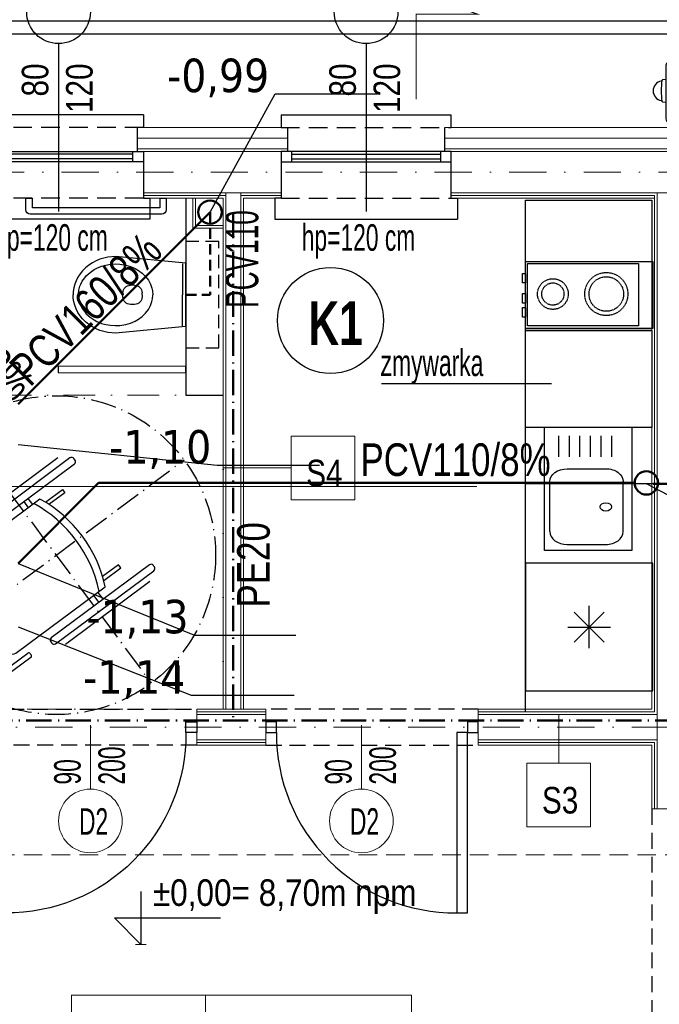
# Model space of a CAD drawing. Header units: inches. Extents: x 67073 to 287261, y -76160 to 48412.
# Tile 31 of 117: x 81582 to 81883, y -41618 to -41155. Entities that reach past the tile are written whole.
import ezdxf
from ezdxf.enums import TextEntityAlignment as Align

# ---------------------------------------------------------------- set-up
doc = ezdxf.new("R2010")
doc.units = ezdxf.units.IN
doc.header["$MEASUREMENT"] = 0
for name, pattern in [('ACAD_ISO10W100', [18.5, 12, -3, 0.5, -3]), ('DASHDOT', [1, 0.5, -0.25, 0, -0.25]), ('DASHED', [0.75, 0.5, -0.25]), ('DASHED2', [0.375, 0.25, -0.125]), ('HIDDEN', [0.375, 0.25, -0.125])]:
    doc.linetypes.add(name, pattern=pattern)
for name, color, linetype, lineweight in [('## 02 KS NAD POSADZKĄ', 3, 'DASHED', 30), ('## 02 KS PION', 102, 'Continuous', 30), ('## 02 KS POD POSADZKĄ', 24, 'Continuous', 50), ('## 02 KS RZEDNE', 14, 'Continuous', 15), ('## 02 KS SREDNICE', 24, 'Continuous', 15), ('## 08 CENTRALA REKUP', 204, 'Continuous', 25), ('p-- linia przekroju I-AB', 116, 'Continuous', 40), ('p-- ocieplenie-w.zew', 77, 'Continuous', 0), ('p--dach', 2, 'Continuous', 30), ('p--kuchnia', 250, 'Continuous', 25), ('p--opisy pomieszczeń', 31, 'Continuous', 0), ('p--osie konstr', 1, 'DASHDOT', 15), ('p--płyta GK', 2, 'Continuous', 0), ('p--łazienka NP', 250, 'Continuous', 25), ('p--ściana GK', 62, 'Continuous', 0), ('p--ściana szkielet', 3, 'Continuous', 0)]:
    doc.layers.add(name, color=color, linetype=linetype, lineweight=lineweight)
for name, color, linetype in [('## 08 Wywiew', 5, 'Continuous'), ('DVM_OUTDOOR', 7, 'Continuous'), ('p-- zero bud', 1, 'Continuous'), ('p--drzwi', 251, 'Continuous'), ('p--obrzeże bet.', 252, 'Continuous'), ('p--okna', 251, 'Continuous'), ('p--opis drzwi', 252, 'Continuous'), ('p--opis okna', 181, 'Continuous'), ('p--opisy dodatkowe', 33, 'Continuous'), ('p--podciąg', 61, 'Continuous'), ('p--symbole ścian', 53, 'Continuous')]:
    doc.layers.add(name, color=color, linetype=linetype)
doc.styles.add('1-50', font='arial.ttf', dxfattribs={"width": 0.75, "height": 12.5})
doc.styles.add('GENERATED_STYLE_3', font='txt')
doc.styles.add('GENERATED_STYLE_4', font='arialbd.ttf')
doc.styles.add('GENERATED_STYLE_7', font='arialbd.ttf', dxfattribs={"width": 0.75})
doc.styles.add('PZ', font='romand.shx', dxfattribs={"width": 0.7})
doc.styles.get("Standard").update_dxf_attribs({"font": 'ARIAL.TTF', "width": 0.75})
doc.styles.add('STYL-1', font='Arial Narrow.ttf', dxfattribs={"width": 0.75})
doc.linetypes.add('BATTING', pattern='A,0.0001,-0.1,[134,ltypeshp.shx,S=0.1,R=0,X=-0.1,Y=0],-0.2,[134,ltypeshp.shx,S=0.1,R=180,X=0.1,Y=0],-0.1', length=0.4001)
doc.dimstyles.new('PZ', dxfattribs={"dimscale": 0.5, "dimtxt": 2.2, "dimasz": 0, "dimexe": 0, "dimexo": 0, "dimgap": 0.5, "dimtad": 1, "dimdec": 1, "dimlfac": 0.1, "dimzin": 0, "dimdsep": 46, "dimtxsty": 'PZ', "dimcen": 0.09, "dimse1": 1, "dimse2": 1, "dimsd1": 1, "dimsd2": 1, "dimclrd": 8, "dimclre": 8, "dimclrt": 256, "dimadec": 0, "dimazin": 0, "dimtfac": 1, "dimtdec": 1, "dimtofl": 0, "dimtmove": 1, "dimatfit": 3, "dimfxl": 1, "dimtolj": 1, "dimtzin": 0, "dimarcsym": 0})

# ---------------------------------------------------------------- blocks, each defined once
blk = doc.blocks.new('kota wykoń')
for p, q in [((0, 25), (0, 0)), ((0, 0), (-12.5, 12.5)), ((-12.5, 12.5), (37.5, 12.5))]:
    blk.add_line(p, q)
at = {"lineweight": 0}
blk.add_line((-2.5, 0), (2.5, 0), dxfattribs=at)
blk = doc.blocks.new('znak-niepeł.')
at = {"linetype": 'ACAD_ISO10W100'}
for p, q in [((-44.78, 60.17), (44.78, -60.17)), ((-60.11, -44.74), (60.22, 44.82))]:
    blk.add_line(p, q, dxfattribs=at)
for p, q in [((6.52, 45.77), (-39.7, 11.37)), ((0.79, 45.85), (-38.86, 16.34)), ((-37.65, 8.61), (8.58, 43.01)), ((8.84, 44.81), (8.33, 45.5)), ((-4.98, 24.9), (3.02, 30.85)), ((4.08, 29.42), (-3.37, 23.87)), ((3.02, 30.85), (4.08, 29.42)), ((-7.61, 26.43), (-49, -4.38)), ((-15.26, 25.27), (-13.09, 22.35)), ((-13.28, 26.74), (-11.11, 23.83)), ((-39.96, 9.56), (-39.45, 8.87)), ((-49.51, 2.46), (-61.55, -6.5)), ((-60.06, -8.5), (-48.02, 0.46)), ((-47.85, 1.66), (-48.31, 2.28)), ((43.94, -4.5), (-2.29, -38.9)), ((29.35, -4.53), (21.9, -10.08)), ((30.42, -5.96), (29.35, -4.53)), ((-62.91, -17.73), (-50.66, -8.62)), ((-61.72, -7.7), (-61.26, -8.32)), ((-0.23, -41.66), (45.99, -7.26)), ((22.42, -11.92), (30.42, -5.96)), ((46.26, -5.46), (45.74, -4.77)), ((-61.88, -19.11), (-49.64, -10)), ((-49.89, -10.39), (-24.28, -44.8)), ((44.14, -12.41), (4.49, -41.92)), ((-73.54, -25.65), (-62.91, -17.73)), ((-62.91, -17.73), (-51.63, -32.88)), ((-18.26, -45.68), (23.13, -14.88)), ((19.63, -17.48), (22.08, -20.77)), ((17.65, -18.95), (20.1, -22.24)), ((-62.26, -40.8), (-73.54, -25.65)), ((-51.63, -32.88), (-62.26, -40.8)), ((-46.32, -40.01), (-56.96, -47.93)), ((-35.05, -55.17), (-46.32, -40.01)), ((-2.55, -40.71), (-2.04, -41.4)), ((-36.07, -53.79), (-23.83, -44.68)), ((-35.05, -55.17), (-22.8, -46.05)), ((-25.39, -55.09), (-13.35, -46.13)), ((-12.15, -46.31), (-11.68, -46.93)), ((-56.96, -47.93), (-45.68, -63.08)), ((-11.86, -48.13), (-23.9, -57.09)), ((-45.68, -63.08), (-35.05, -55.17)), ((-25.1, -56.91), (-25.56, -56.29))]:
    blk.add_line(p, q)
blk.add_circle((0.05, 0.04), 75, dxfattribs=at)
for centre, radius, start, end in [((7.29, 44.73), 1.29, 36.657, 126.657), ((7.81, 44.04), 1.29, 306.657, 36.657), ((-40.29, -29.99), 61.95, 12.0996, 61.2145), ((-37.44, -27.86), 61.95, 12.0996, 61.2145), ((-38.93, 10.33), 1.29, 126.657, 216.657), ((-38.42, 9.64), 1.29, 216.657, 306.657), ((-49, 1.77), 0.86, 36.657, 126.657), ((-48.54, 1.15), 0.86, 306.657, 36.657), ((-46.44, -7.83), 4.3, 126.657, 216.657), ((44.71, -5.54), 1.29, 36.657, 126.657), ((-61.03, -7.19), 0.86, 126.657, 216.657), ((-60.57, -7.81), 0.86, 216.657, 306.657), ((45.22, -6.23), 1.29, 306.657, 36.657), ((-1.52, -39.94), 1.29, 126.657, 216.657), ((-1, -40.63), 1.29, 216.657, 306.657), ((-20.83, -42.23), 4.3, 216.657, 306.657), ((-12.84, -46.82), 0.86, 36.657, 126.657), ((-12.37, -47.44), 0.86, 306.657, 36.657), ((-24.87, -55.78), 0.86, 126.657, 216.657), ((-24.41, -56.4), 0.86, 216.657, 306.657)]:
    blk.add_arc(centre, radius, start, end)
blk = doc.blocks.new('sedes')
for p, q in [((0, 0.1491), (0.33, 0.18)), ((0, -0.1495), (0, 0.1495)), ((0.015, 0.1462), (0.015, 0)), ((0.2815, 0.1393), (0.2598, 0.1328)), ((0.3097, 0.144), (0.2815, 0.1393)), ((0.332, 0.145), (0.3097, 0.144)), ((0.33, 0.18), (0.3664, 0.177)), ((0.3544, 0.1436), (0.332, 0.145)), ((0.3755, 0.14), (0.3544, 0.1436)), ((0.3664, 0.177), (0.385, 0.1731)), ((0.3961, 0.1343), (0.3755, 0.14)), ((0.385, 0.1731), (0.4036, 0.1674)), ((0.4036, 0.1674), (0.4218, 0.1599)), ((0.4218, 0.1599), (0.4394, 0.1507)), ((0.4394, 0.1507), (0.456, 0.1397)), ((0.456, 0.1397), (0.4714, 0.1273)), ((0.205, 0.1016), (0.189, 0.086)), ((0.2219, 0.1141), (0.205, 0.1016)), ((0.2384, 0.1236), (0.2219, 0.1141)), ((0.2598, 0.1328), (0.2384, 0.1236)), ((0.4178, 0.1254), (0.3961, 0.1343)), ((0.4309, 0.1185), (0.4178, 0.1254)), ((0.4501, 0.1055), (0.4309, 0.1185)), ((0.4682, 0.089), (0.4501, 0.1055)), ((0.4714, 0.1273), (0.4853, 0.1135)), ((0.4853, 0.1135), (0.4974, 0.0985)), ((0.4974, 0.0985), (0.5076, 0.0827)), ((0.1659, 0.0504), (0.1593, 0.0318)), ((0.1759, 0.0688), (0.1659, 0.0504)), ((0.189, 0.086), (0.1759, 0.0688)), ((0.4756, 0.0805), (0.4682, 0.089)), ((0.4871, 0.0639), (0.4756, 0.0805)), ((0.4944, 0.0496), (0.4871, 0.0639)), ((0.4981, 0.0404), (0.4944, 0.0496)), ((0.5076, 0.0827), (0.5159, 0.0663)), ((0.5159, 0.0663), (0.5223, 0.0495)), ((0.5223, 0.0495), (0.5266, 0.0328)), ((0.1564, 0.0184), (0.155, 0)), ((0.1593, 0.0318), (0.1564, 0.0184)), ((0.2058, 0), (0.2058, 0.01)), ((0.2408, 0.045), (0.2604, 0.045)), ((0.2954, 0.01), (0.2954, 0)), ((0.503, 0.0217), (0.4981, 0.0404)), ((0.5049, 0.0034), (0.503, 0.0217)), ((0.505, 0), (0.5049, 0.0034)), ((0.5266, 0.0328), (0.5292, 0.0162)), ((0.5292, 0.0162), (0.53, 0)), ((0.015, -0.1462), (0.015, 0)), ((0.1564, -0.0184), (0.155, 0)), ((0.1593, -0.0318), (0.1564, -0.0184)), ((0.1659, -0.0504), (0.1593, -0.0318)), ((0.2058, 0), (0.2058, -0.01)), ((0.2408, -0.045), (0.2604, -0.045)), ((0.2954, -0.01), (0.2954, 0)), ((0.4981, -0.0404), (0.4944, -0.0496)), ((0.503, -0.0217), (0.4981, -0.0404)), ((0.5049, -0.0034), (0.503, -0.0217)), ((0.505, 0), (0.5049, -0.0034)), ((0.5223, -0.0495), (0.5266, -0.0328)), ((0.5266, -0.0328), (0.5292, -0.0162)), ((0.5292, -0.0162), (0.53, 0)), ((0.1759, -0.0688), (0.1659, -0.0504)), ((0.189, -0.086), (0.1759, -0.0688)), ((0.205, -0.1016), (0.189, -0.086)), ((0.4682, -0.089), (0.4501, -0.1055)), ((0.4756, -0.0805), (0.4682, -0.089)), ((0.4871, -0.0639), (0.4756, -0.0805)), ((0.4944, -0.0496), (0.4871, -0.0639)), ((0.4974, -0.0985), (0.5076, -0.0827)), ((0.5076, -0.0827), (0.5159, -0.0663)), ((0.5159, -0.0663), (0.5223, -0.0495)), ((0.2219, -0.1141), (0.205, -0.1016)), ((0.2384, -0.1236), (0.2219, -0.1141)), ((0.2598, -0.1328), (0.2384, -0.1236)), ((0.2815, -0.1393), (0.2598, -0.1328)), ((0.3961, -0.1343), (0.3755, -0.14)), ((0.4178, -0.1254), (0.3961, -0.1343)), ((0.4309, -0.1185), (0.4178, -0.1254)), ((0.4501, -0.1055), (0.4309, -0.1185)), ((0.456, -0.1397), (0.4714, -0.1273)), ((0.4714, -0.1273), (0.4853, -0.1135)), ((0.4853, -0.1135), (0.4974, -0.0985)), ((0, -0.1491), (0.33, -0.18)), ((0.3097, -0.144), (0.2815, -0.1393)), ((0.332, -0.145), (0.3097, -0.144)), ((0.33, -0.18), (0.3664, -0.177)), ((0.3544, -0.1436), (0.332, -0.145)), ((0.3755, -0.14), (0.3544, -0.1436)), ((0.3664, -0.177), (0.385, -0.1731)), ((0.385, -0.1731), (0.4036, -0.1674)), ((0.4036, -0.1674), (0.4218, -0.1599)), ((0.4218, -0.1599), (0.4394, -0.1507)), ((0.4394, -0.1507), (0.456, -0.1397))]:
    blk.add_line(p, q)
for centre, start, end in [((0.2408, 0.01), 90, 180), ((0.2604, 0.01), 0, 90), ((0.2408, -0.01), 180, 270), ((0.2604, -0.01), 270, 0)]:
    blk.add_arc(centre, 0.035, start, end)
blk = doc.blocks.new('uchwyt wc')
for p, q in [((-7.61, 61), (-7.61, -1)), ((0, 63), (-5.61, 63)), ((0, 60), (0, 63)), ((0, 60), (-4.61, 60)), ((-4.61, 60), (-4.61, 0)), ((-4.61, 0), (0, 0)), ((0, -3), (0, 0)), ((-5.61, -3), (0, -3))]:
    blk.add_line(p, q)
for centre, start, end in [((-5.61, 61), 90, 180), ((-5.61, -1), 180, 270)]:
    blk.add_arc(centre, 2, start, end)
blk = doc.blocks.new('drzwi-90-100')
for p, q in [((10.1, 87.38), (5.05, 87.38)), ((5.05, 87.38), (5.05, 2.53)), ((10.1, 2.53), (10.1, 87.38)), ((5.05, 2.53), (0, 2.53)), ((0, 2.53), (0, -2.53)), ((5.05, -2.53), (5.05, 2.53)), ((5.05, 2.53), (10.1, 2.53)), ((100, 2.53), (94.95, 2.53)), ((94.95, 2.53), (94.95, -2.53)), ((100, -2.53), (100, 2.53)), ((0, -2.53), (5.05, -2.53)), ((94.95, -2.53), (100, -2.53))]:
    blk.add_line(p, q)
blk.add_arc((10.8, 3.23), 84.15, 359.5233, 90.4767)
blk = doc.blocks.new('okno-80-33.15')
at = {"linetype": 'Continuous', "ltscale": 35}
for p, q in [((-3, 10), (83, 10)), ((0, -39.15), (80, -39.15))]:
    blk.add_line(p, q, dxfattribs=at)
for p, q in [((-3, 0), (-3, 10)), ((83, 0), (83, 10)), ((0, 0), (-3, 0)), ((0, -21.95), (0, 0)), ((80, 0), (80, -21.95)), ((80, 0), (83, 0)), ((0, -21.95), (0, -16.95)), ((0, -16.95), (5, -16.95)), ((5, -16.95), (75, -16.95)), ((5, -16.95), (5, -21.95)), ((5, -18.45), (75, -18.45)), ((75, -21.95), (75, -16.95)), ((75, -16.95), (80, -16.95)), ((80, -16.95), (80, -21.95)), ((5, -21.95), (0, -21.95)), ((3, -33.15), (3, -21.95)), ((5, -20.61), (75, -20.61)), ((75, -21.95), (5, -21.95)), ((80, -21.95), (75, -21.95)), ((77, -21.95), (77, -33.15)), ((0, -39.15), (0, -33.15)), ((80, -33.15), (80, -39.15))]:
    blk.add_line(p, q)
at = {"linetype": 'HIDDEN', "ltscale": 35}
for p, q in [((0, 0), (80, 0)), ((0, -33.15), (80, -33.15))]:
    blk.add_line(p, q, dxfattribs=at)
blk = doc.blocks.new('FJM_OD_790X548X285_2P_T')
at = {"layer": 'DVM_OUTDOOR', "color": 0}
for p, q in [((350.6, 146.3), (-407.9, 146.3)), ((-376.4, 146.3), (-376.4, 163.5)), ((-368.4, 171.5), (-365.4, 171.5)), ((-357.4, 163.5), (-357.4, 158.5)), ((-345.4, 158.5), (-345.4, 163.5)), ((-337.4, 171.5), (-334.4, 171.5)), ((-326.4, 163.5), (-326.4, 146.3)), ((235.6, 146.3), (235.6, 163.5)), ((243.6, 171.5), (246.6, 171.5)), ((254.6, 163.5), (254.6, 158.5)), ((266.6, 158.5), (266.6, 163.5)), ((274.6, 171.5), (277.6, 171.5)), ((285.6, 163.5), (285.6, 146.3)), ((350.6, 146.3), (350.6, 146.3)), ((-426.2, 122.2), (-426.2, -85.5)), ((-426, 122.7), (-423.7, 125)), ((-423.7, 130.5), (-423.7, -117.9)), ((-395.2, 98.1), (-395.2, 92.5)), ((325.5, 110.3), (-383, 110.3)), ((337.8, 92.5), (337.8, 98.1)), ((366.3, 130.5), (366.4, 130.5)), ((366.3, -117.9), (366.3, 130.5)), ((-394, 59.5), (-394, -29.1)), ((-383, 80.3), (325.5, 80.3)), ((-317.8, 70.4), (-383, 70.4)), ((-306.8, -29.1), (-306.8, 59.5)), ((-299.6, 59.5), (-299.6, -29.1)), ((325.5, 71.7), (-287.4, 71.7)), ((337.8, -29.1), (337.8, 59.5)), ((382.2, 50.2), (366.4, 51.6)), ((-383, -40), (-317.8, -40)), ((-287.4, -41.3), (325.5, -41.3)), ((-423.7, -88.3), (-426, -86)), ((-395.2, -61.9), (-395.2, -67.5)), ((325.5, -49.7), (-383, -49.7)), ((-383, -79.7), (325.5, -79.7)), ((337.8, -67.5), (337.8, -61.9)), ((366.4, -54.3), (382.2, -52.9)), ((-423.7, -117.9), (-423.7, -118)), ((-423.7, -118), (-423.7, -118)), ((-403, -138.7), (345.6, -138.7)), ((-161.6, -117.3), (-143.2, -130.2)), ((-153.2, -116), (-161.2, -116)), ((-152.9, -106.8), (-152.9, -115.8)), ((-133.2, -106), (-152.2, -106)), ((-142.3, -130.2), (-123.9, -117.3)), ((-132.5, -115.8), (-132.5, -106.8)), ((-124.3, -116), (-132.2, -116)), ((-47.6, -117.3), (-29.2, -130.2)), ((-39.2, -116), (-47.2, -116)), ((-38.9, -106.8), (-38.9, -115.8)), ((-19.2, -106), (-38.2, -106)), ((-28.3, -130.2), (-9.9, -117.3)), ((-18.5, -115.8), (-18.5, -106.8)), ((-10.3, -116), (-18.2, -116)), ((66.4, -117.3), (84.8, -130.2)), ((74.8, -116), (66.8, -116)), ((75.1, -106.8), (75.1, -115.8)), ((94.8, -106), (75.8, -106)), ((85.7, -130.2), (104.1, -117.3)), ((95.5, -115.8), (95.5, -106.8)), ((103.7, -116), (95.8, -116)), ((166.9, -144.9), (156.3, -138.8)), ((318.1, -144.9), (328.7, -138.8)), ((345.6, -138.7), (345.6, -138.7)), ((366.3, -118), (366.2, -118)), ((366.3, -118), (366.3, -117.9)), ((-391.4, -139.3), (-391.7, -150.3)), ((-391.7, -150.3), (-379.8, -150.7)), ((-376.4, -163.5), (-376.4, -150.8)), ((-371.9, -151), (148.3, -151)), ((-334.4, -171.5), (-368.4, -171.5)), ((148.3, -151.7), (-327.2, -151.7)), ((-326.4, -151.7), (-326.4, -163.5)), ((148.3, -140.7), (148.3, -151.7)), ((169.7, -145.7), (315.3, -145.7)), ((235.6, -163.5), (235.6, -145.7)), ((277.6, -171.5), (243.6, -171.5)), ((285.6, -145.7), (285.6, -163.5))]:
    blk.add_line(p, q, dxfattribs=at)
for points in [[(-357.4, -158.5), (-357.4, -159.1, 0.023321), (-357.3, -159.7, 0.024783), (-357.2, -160.3, 0.024618), (-357, -160.8, 0.02401), (-356.7, -161.3, 0.023784), (-356.5, -161.8, 0.02304), (-356.1, -162.2, 0.022549), (-355.8, -162.6, 0.021694), (-355.4, -163, 0.021179), (-355, -163.3, 0.020185), (-354.7, -163.6, 0.019598), (-354.3, -163.8, 0.018603), (-353.9, -164, 0.017986), (-353.5, -164.1, 0.016956), (-353.1, -164.3, 0.016413), (-352.8, -164.4, 0.015566), (-352.4, -164.4, 0.014844), (-352.1, -164.5, 0.013764), (-351.8, -164.5, 0.013631), (-351.4, -164.5, 0.012841), (-351.1, -164.5, 0.012841), (-350.8, -164.5, 0.013631), (-350.5, -164.4, 0.013764), (-350.1, -164.4, 0.014844), (-349.8, -164.3, 0.015566), (-349.4, -164.1, 0.016413), (-349, -164, 0.016956), (-348.6, -163.8, 0.017984), (-348.2, -163.6, 0.018603), (-347.8, -163.3, 0.019603), (-347.5, -163, 0.020183), (-347.1, -162.6, 0.021166), (-346.8, -162.2, 0.0217), (-346.4, -161.8, 0.022581), (-346.2, -161.3, 0.023025), (-345.9, -160.8, 0.023734), (-345.7, -160.3, 0.024054), (-345.6, -159.7, 0.024516), (-345.5, -159.1, 0.024684), (-345.4, -158.5, 0.024846), (-345.5, -157.9, 0.024845), (-345.6, -157.3, 0.02468), (-345.7, -156.7, 0.024517), (-345.9, -156.2, 0.024069), (-346.2, -155.7, 0.02373), (-346.4, -155.2, 0.022967), (-346.8, -154.8, 0.022596), (-347.1, -154.4, 0.021906), (-347.5, -154, 0.021107), (-347.8, -153.7, 0.01947), (-348.2, -153.4, 0.01982), (-348.6, -153.2, 0.020911), (-349, -153, 0.017234), (-349.4, -152.9, 0.009618), (-349.7, -152.7, 0.019493), (-350.1, -152.6, 0.03016), (-350.7, -152.6, 0.016785), (-351.4, -152.5, 0.010156)], [(-351.4, -152.5), (-351.7, -152.5, 0.009849), (-351.9, -152.5, 0.008819), (-352.1, -152.5, 0.008634), (-352.3, -152.6, 0.009333), (-352.5, -152.6, 0.009674), (-352.8, -152.6, 0.009989), (-353, -152.7, 0.01022), (-353.3, -152.8, 0.01065), (-353.5, -152.9, 0.010921), (-353.8, -153, 0.011347), (-354, -153.1, 0.011614), (-354.3, -153.2, 0.012046), (-354.5, -153.4, 0.012332), (-354.8, -153.5, 0.012805), (-355, -153.7, 0.013035), (-355.3, -153.9, 0.013371), (-355.6, -154.1, 0.013779), (-355.8, -154.4, 0.014539), (-356, -154.6, 0.014301), (-356.2, -154.9, 0.013596), (-356.5, -155.2, 0.015424), (-356.7, -155.5, 0.01905), (-356.8, -155.9, 0.014336), (-357, -156.2, 0.004521), (-357.1, -156.5, 0.021066), (-357.2, -156.9, 0.037099), (-357.3, -157.6, 0.017906), (-357.4, -158.5, 0.009169)], [(-327.4, -151.7), (-327.4, -151.7, 0.000005), (-327.3, -151.7, 0.000005), (-327.3, -151.7, 0.000005), (-327.3, -151.7, 0.000004), (-327.3, -151.7, 0.000004), (-327.3, -151.7, 0.000004), (-327.3, -151.7, 0.000004), (-327.2, -151.7, 0.000004), (-327.2, -151.7, 0.000004), (-327.2, -151.7, 0.000004), (-327.2, -151.7, 0.000004), (-327.2, -151.7, 0.000003), (-327.2, -151.7, 0.000003), (-327.1, -151.7, 0.000003), (-327.1, -151.7, 0.000003), (-327.1, -151.7, 0.000003), (-327.1, -151.7, 0.000003), (-327.1, -151.7, 0.000003), (-327.1, -151.7, 0.000003), (-327.1, -151.7, 0.000002), (-327, -151.7, 0.000002), (-327, -151.7, 0.000002), (-327, -151.7, 0.000002), (-327, -151.7, 0.000002), (-327, -151.7, 0.000002), (-327, -151.7, 0.000002), (-326.9, -151.7, 0.000001), (-326.9, -151.7, 0.000001), (-326.9, -151.7, 0.000001), (-326.9, -151.7, 0.000001), (-326.9, -151.7, -0.000001), (-326.7, -151.7, -0.000002), (-326.7, -151.7, -0.000005), (-326.7, -151.7, -0.000004), (-326.7, -151.7, 0), (-326.7, -151.7, -0.000008), (-326.6, -151.7, -0.000018), (-326.6, -151.7, -0.000009), (-326.6, -151.7, -0.000005)], [(254.6, -158.5), (254.6, -159.1, 0.023321), (254.7, -159.7, 0.024784), (254.8, -160.3, 0.024618), (255, -160.8, 0.02401), (255.3, -161.3, 0.023784), (255.5, -161.8, 0.02304), (255.9, -162.2, 0.022549), (256.2, -162.6, 0.021694), (256.6, -163, 0.021179), (257, -163.3, 0.020185), (257.3, -163.6, 0.019598), (257.7, -163.8, 0.018603), (258.1, -164, 0.017986), (258.5, -164.1, 0.016956), (258.9, -164.3, 0.016413), (259.2, -164.4, 0.015566), (259.6, -164.4, 0.014844), (259.9, -164.5, 0.013764), (260.2, -164.5, 0.013631), (260.6, -164.5, 0.012841), (260.9, -164.5, 0.012841), (261.2, -164.5, 0.013631), (261.5, -164.4, 0.013764), (261.9, -164.4, 0.014844), (262.2, -164.3, 0.015566), (262.6, -164.1, 0.016413), (263, -164, 0.016956), (263.4, -163.8, 0.017984), (263.8, -163.6, 0.018603), (264.2, -163.3, 0.019603), (264.5, -163, 0.020183), (264.9, -162.6, 0.021166), (265.2, -162.2, 0.0217), (265.6, -161.8, 0.022581), (265.8, -161.3, 0.023025), (266.1, -160.8, 0.023734), (266.3, -160.3, 0.024054), (266.4, -159.7, 0.024516), (266.5, -159.1, 0.024684), (266.6, -158.5, 0.024846), (266.5, -157.9, 0.024845), (266.4, -157.3, 0.02468), (266.3, -156.7, 0.024517), (266.1, -156.2, 0.024069), (265.8, -155.7, 0.02373), (265.6, -155.2, 0.022967), (265.2, -154.8, 0.022596), (264.9, -154.4, 0.021906), (264.5, -154, 0.021107), (264.2, -153.7, 0.01947), (263.8, -153.4, 0.01982), (263.4, -153.2, 0.020911), (263, -153, 0.017234), (262.6, -152.9, 0.009618), (262.3, -152.7, 0.019493), (261.9, -152.6, 0.03016), (261.3, -152.6, 0.016785), (260.6, -152.5, 0.010156)], [(260.6, -152.5), (260.3, -152.5, 0.009849), (260.1, -152.5, 0.008819), (259.9, -152.5, 0.008634), (259.7, -152.6, 0.009333), (259.5, -152.6, 0.009674), (259.2, -152.6, 0.009989), (259, -152.7, 0.01022), (258.7, -152.8, 0.01065), (258.5, -152.9, 0.010921), (258.2, -153, 0.011347), (258, -153.1, 0.011614), (257.7, -153.2, 0.012046), (257.5, -153.4, 0.012332), (257.2, -153.5, 0.012805), (257, -153.7, 0.013035), (256.7, -153.9, 0.013371), (256.4, -154.1, 0.013779), (256.2, -154.4, 0.014539), (256, -154.6, 0.014301), (255.8, -154.9, 0.013596), (255.5, -155.2, 0.015424), (255.3, -155.5, 0.01905), (255.2, -155.9, 0.014336), (255, -156.2, 0.004521), (254.9, -156.5, 0.021066), (254.8, -156.9, 0.037099), (254.7, -157.6, 0.017906), (254.6, -158.5, 0.009169)]]:
    blk.add_lwpolyline(points, format="xyb", dxfattribs=at)
for centre, radius, start, end in [((-407.9, 130.5), 15.8, 90, 180), ((-368.4, 163.5), 8, 90, 180), ((-365.4, 163.5), 8, 0, 90), ((-351.4, 158.5), 6, 180, 0), ((-337.4, 163.5), 8, 90, 180), ((-334.4, 163.5), 8, 0, 90), ((243.6, 163.5), 8, 90, 180), ((246.6, 163.5), 8, 0, 90), ((260.6, 158.5), 6, 180, 0), ((274.6, 163.5), 8, 90, 180), ((277.6, 163.5), 8, 0, 90), ((350.6, 130.5), 15.8, 0, 90), ((-425.5, 122.2), 0.7, 135, 180), ((-383, 98.1), 12.2, 90, 180), ((325.5, 98.1), 12.2, 0, 90), ((-383, 92.5), 12.2, 180, 270), ((-383, 59.5), 10.9, 90, 180), ((-317.8, 59.5), 10.9, 0, 90), ((-287.4, 59.5), 12.2, 90, 180), ((325.5, 59.5), 12.2, 0, 90), ((325.5, 92.5), 12.2, 270, 0), ((382, 47.2), 3, 8.2355, 85), ((46.6, -1.3), 341.9, 351.7645, 8.2354), ((388, 47.5), 3, 188.1539, 260.3479), ((379.7, -1.3), 46.6, 279.6521, 80.3479), ((-383, -29.1), 10.9, 180, 270), ((-317.8, -29.1), 10.9, 270, 0), ((-287.4, -29.1), 12.2, 180, 270), ((325.5, -29.1), 12.2, 270, 0), ((-425.5, -85.5), 0.7, 180, 225), ((-383, -61.9), 12.2, 90, 180), ((-383, -67.5), 12.2, 180, 270), ((325.5, -61.9), 12.2, 0, 90), ((325.5, -67.5), 12.2, 270, 0), ((382, -49.9), 3, 275, 351.7645), ((388, -50.2), 3, 99.6521, 171.8495), ((-403, -118), 20.7, 180, 270), ((-161.2, -116.8), 0.7, 90, 235), ((-153.2, -115.8), 0.3, 270, 0), ((-152.2, -106.8), 0.7, 90, 180), ((-142.7, -129.6), 0.7, 235, 305), ((-133.2, -106.8), 0.7, 0, 90), ((-132.2, -115.8), 0.3, 180, 270), ((-124.3, -116.8), 0.7, 305, 90), ((-47.2, -116.8), 0.7, 90, 235), ((-39.2, -115.8), 0.3, 270, 0), ((-38.2, -106.8), 0.7, 90, 180), ((-28.7, -129.6), 0.7, 235, 305), ((-19.2, -106.8), 0.7, 0, 90), ((-18.2, -115.8), 0.3, 180, 270), ((-10.3, -116.8), 0.7, 305, 90), ((66.8, -116.8), 0.7, 90, 235), ((74.8, -115.8), 0.3, 270, 0), ((75.8, -106.8), 0.7, 90, 180), ((85.3, -129.6), 0.7, 235, 305), ((94.8, -106.8), 0.7, 0, 90), ((95.8, -115.8), 0.3, 180, 270), ((103.7, -116.8), 0.7, 305, 90), ((155.8, -139.7), 1, 60, 90), ((329.2, -139.7), 1, 90, 120), ((345.6, -118), 20.7, 270, 0), ((-368.4, -163.5), 8, 180, 270), ((-334.4, -163.5), 8, 270, 0), ((169.7, -140), 5.7, 240, 270), ((243.6, -163.5), 8, 180, 270), ((277.6, -163.5), 8, 270, 0), ((315.3, -140), 5.7, 270, 300)]:
    blk.add_arc(centre, radius, start, end, dxfattribs=at)
for points in [[(385.4, -46.6), (385.4, -46.7), (385.4, -46.7), (385.4, -46.7)], [(-379.8, -150.7), (-377.2, -150.8), (-374.6, -150.9), (-371.9, -151)]]:
    blk.add_open_spline(points, degree=3, dxfattribs=at)
for points, knots in [([(148.3, -140.7), (88.3, -140.7), (13.3, -140.7), (-76.7, -140.7), (-121.7, -140.7), (-166.7, -140.7), (-211.7, -140.7), (-256.7, -140.7), (-294.2, -140.7), (-324.2, -140.7), (-343, -140.8), (-357.7, -140.6), (-372.7, -139.9), (-383.9, -139.7), (-391.4, -139.3), (-391.4, -139.3), (-391.4, -139.3), (-391.4, -139.3)], [0, 0, 0, 0, 0.333333, 0.416667, 0.5, 0.583333, 0.666667, 0.75, 0.833333, 0.875, 0.916667, 0.9375, 0.958333, 1, 1, 1, 1.000015, 1.000015, 1.000015, 1.000015]), ([(-328, -151), (-328, -151.2), (-328, -151.3), (-327.9, -151.4), (-327.9, -151.4), (-327.9, -151.5), (-327.8, -151.5), (-327.7, -151.6), (-327.6, -151.7), (-327.4, -151.7), (-327.4, -151.7), (-327.4, -151.7), (-327.4, -151.7), (-327.4, -151.7)], [-0.044807, -0.044807, -0.044807, -0.044807, 0.142088, 0.142088, 0.142088, 0.166271, 0.19987, 0.266987, 0.333517, 0.406916, 0.487817, 0.615631, 1, 1, 1, 1])]:
    blk.add_open_spline(points, degree=3, knots=knots, dxfattribs=at)
blk = doc.blocks.new('FRIDGE_65_86')
at = {"color": 0, "linetype": 'Continuous'}
for p, q in [((0.6, 0.6), (0, 0.6)), ((0, 0.6), (0, 0)), ((0.6, 0), (0.6, 0.6)), ((0.229289, 0.229289), (0.370711, 0.370711)), ((0.229289, 0.370711), (0.370711, 0.229289)), ((0.3, 0.2), (0.3, 0.4)), ((0.2, 0.3), (0.4, 0.3)), ((0, 0), (0.6, 0))]:
    blk.add_line(p, q, dxfattribs=at)
blk = doc.blocks.new('kuchenka_16')
for points in [[(0, 0), (31.55, 0), (31.55, -60), (0, -60)], [(1, -6.74), (30.35, -6.74), (30.35, -59), (1, -59)], [(5.7, -60), (10.19, -60), (10.19, -61.31), (5.7, -61.31)], [(15.11, -60), (19.61, -60), (19.61, -61.31), (15.11, -61.31)], [(21.75, -60), (26.24, -60), (26.24, -61.31), (21.75, -61.31)]]:
    blk.add_lwpolyline(points, close=True)
at = {"linetype": 'DASHED2'}
for centre, radius in [((15.38, -21.95), 10.13), ((15.38, -21.95), 8.13), ((15.38, -47.09), 7.23), ((15.38, -47.09), 5.23)]:
    blk.add_circle(centre, radius, dxfattribs=at)
blk = doc.blocks.new('zlew-58x41')
at = {"color": 0, "linetype": 'Continuous'}
for p, q in [((49.13, -4), (25.53, -4)), ((19.53, -30.36), (19.53, -12.16)), ((55.13, -30.36), (55.13, -12.16)), ((49.13, -38.52), (25.53, -38.52))]:
    blk.add_line(p, q, dxfattribs=at)
at = {"ltscale": 8}
for p, q in [((13.98, -9.33), (3.98, -9.33)), ((13.98, -14.33), (3.98, -14.33)), ((13.98, -19.33), (3.98, -19.33)), ((13.98, -24.33), (3.98, -24.33)), ((13.98, -29.33), (3.98, -29.33)), ((13.98, -34.33), (3.98, -34.33))]:
    blk.add_line(p, q, dxfattribs=at)
blk.add_lwpolyline([(58, -41), (0, -41), (0, 0), (58, 0)], close=True, dxfattribs=at)
at = {"color": 0, "linetype": 'Continuous', "extrusion": (0, 0, -1)}
for centre, start_param, end_param in [((25.53, -12.16), 1.570796, 3.141593), ((25.53, -30.36), 0, 1.570796)]:
    blk.add_ellipse(centre, major_axis=(0, -8.16), ratio=0.735294, start_param=start_param, end_param=end_param, dxfattribs=at)
at = {"color": 0, "linetype": 'Continuous'}
for centre, start_param, end_param in [((49.13, -12.16), 1.570796, 3.141593), ((49.13, -30.36), 0, 1.570796)]:
    blk.add_ellipse(centre, major_axis=(0, -8.16), ratio=0.735294, start_param=start_param, end_param=end_param, dxfattribs=at)
blk.add_ellipse((37.51, -12.16), major_axis=(0, -2.72), ratio=0.735294, dxfattribs=at)

msp = doc.modelspace()

# ---------------------------------------------------------------- linework, layer by layer
at = {"layer": '## 02 KS NAD POSADZKĄ', "color": 82, "lineweight": 50, "ltscale": 10}
for p in [(81671.528, -41245.603), (81660.109, -41284.486)]:
    msp.add_line(p, (81671.528, -41284.486), dxfattribs=at)
at = {"layer": '## 02 KS NAD POSADZKĄ', "color": 6, "linetype": 'ACAD_ISO10W100', "lineweight": 50}
for p, q in [((81682.402, -41245.774), (81682.402, -41484.779)), ((81892.053, -41373.343), (81877.01, -41373.343)), ((81455.517, -41484.779), (81891.576, -41484.779))]:
    msp.add_line(p, q, dxfattribs=at)
at = {"layer": '## 02 KS PION', "color": 82, "lineweight": 50}
for centre in [(81671.528, -41245.603), (81876.868, -41372.989)]:
    msp.add_circle(centre, 5.5, dxfattribs=at)
at = {"layer": '## 02 KS PION', "color": 82, "lineweight": 30}
msp.add_circle((81728.231, -41296.571), 24.979, dxfattribs=at)
at = {"layer": '## 02 KS POD POSADZKĄ', "lineweight": 50}
for p, q in [((81671.528, -41245.603), (81581.209, -41335.922, 0)), ((81619.118, -41372.989, 0), (81581.209, -41410.898, 0)), ((81871.368, -41372.989, 0), (81619.118, -41372.989, 0))]:
    msp.add_line(p, q, dxfattribs=at)
at = {"layer": '## 08 CENTRALA REKUP', "linetype": 'Continuous', "lineweight": 18}
for p, q in [((81663.509, -41253.196), (81677.759, -41253.196)), ((81010.305, -41374.733), (81797.052, -41374.733))]:
    msp.add_line(p, q, dxfattribs=at)
msp.add_lwpolyline([(81663.509, -41238.946), (81663.509, -41253.196)], dxfattribs=at)
msp.add_lwpolyline([(81664.759, -41251.946), (81677.759, -41251.946), (81677.759, -41238.946), (81664.759, -41238.946)], close=True, dxfattribs=at)
at = {"layer": '## 08 Wywiew', "lineweight": 5}
msp.add_line((81657.031, -41458.946), (81657.031, -41471.446), dxfattribs=at)
at = {"color": 0, "linetype": 'Continuous', "ltscale": 12}
msp.add_line((81752.159, -41326.143), (81832.228, -41326.143), dxfattribs=at)
at = {"layer": 'p-- linia przekroju I-AB', "color": 0, "const_width": 0.5}
msp.add_lwpolyline([(81768.495, -41192.508), (81768.495, -41152.498), (81797.522, -41152.498), (81768.495, -41142.086)], dxfattribs=at)
at = {"layer": 'p-- ocieplenie-w.zew', "color": 0, "linetype": 'BATTING', "ltscale": 2}
for p, q in [((81637.259, -41210.796), (81707.959, -41210.796)), ((81781.959, -41210.796), (82269.609, -41210.796))]:
    msp.add_line(p, q, dxfattribs=at)
at = {"layer": 'p--dach', "color": 0, "linetype": 'HIDDEN', "lineweight": 20, "ltscale": 35}
msp.add_line((81032.609, -41547.996), (82312.609, -41547.996), dxfattribs=at)
at = {"layer": 'p--kuchnia', "color": 0, "linetype": 'Continuous', "ltscale": 35}
msp.add_line((81819.959, -41480.794), (81819.959, -41245.794), dxfattribs=at)
msp.add_line((81819.959, -41480.794), (81819.959, -41245.794), dxfattribs=at)
at = {"layer": 'p--kuchnia', "linetype": 'Continuous', "ltscale": 35}
for p, q in [((81819.959, -41480.794), (81819.959, -41245.794)), ((81819.959, -41373.294), (81879.959, -41373.294))]:
    msp.add_line(p, q, dxfattribs=at)
for points in [[(81879.459, -41300.494), (81819.959, -41300.494), (81819.959, -41239.994), (81879.459, -41239.994)], [(81879.459, -41346.842), (81819.959, -41346.842), (81819.959, -41301.342), (81879.459, -41301.342)]]:
    msp.add_lwpolyline(points, close=True, dxfattribs=at)
at = {"layer": 'p--obrzeże bet.', "color": 0, "linetype": 'Continuous', "ltscale": 35}
for points in [[(81869.209, -41940.196), (82322.609, -41940.196), (82322.609, -41155.796), (81022.609, -41155.796), (81022.609, -41946.196), (81476.009, -41946.196)], [(81863.209, -41934.196), (82316.609, -41934.196), (82316.609, -41161.796), (81028.609, -41161.796), (81028.609, -41940.196), (81482.009, -41940.196)]]:
    msp.add_lwpolyline(points, dxfattribs=at)
at = {"layer": 'p--opis drzwi', "color": 0, "lineweight": 0}
for p, q in [((81615.259, -41517.008), (81615.259, -41487.008)), ((81742.759, -41517.008), (81742.759, -41487.008))]:
    msp.add_line(p, q, dxfattribs=at)
for centre in [(81615.259, -41532.008), (81742.759, -41532.008)]:
    msp.add_circle(centre, 15, dxfattribs=at)
at = {"layer": 'p--opis okna', "color": 0}
for p, q in [((81600.259, -41166.316), (81600.259, -41245.277)), ((81744.959, -41166.316), (81744.959, -41245.277))]:
    msp.add_line(p, q, dxfattribs=at)
for centre in [(81600.259, -41151.316), (81744.959, -41151.316)]:
    msp.add_circle(centre, 15, dxfattribs=at)
at = {"layer": 'p--opisy pomieszczeń', "color": 0}
msp.add_line((81669.362, -41614.022), (81669.362, -41664.022), dxfattribs=at)
msp.add_lwpolyline([(81606.362, -41664.022), (81766.362, -41664.022), (81766.362, -41614.022), (81606.362, -41614.022)], close=True, dxfattribs=at)
at = {"layer": 'p--osie konstr', "color": 0, "linetype": 'DASHDOT', "ltscale": 35}
for p, q in [((81040.094, -41226.741), (82290.409, -41226.741)), ((81448.859, -41487.896), (81896.359, -41487.896))]:
    msp.add_line(p, q, dxfattribs=at)
at = {"layer": 'p--podciąg', "color": 0, "linetype": 'HIDDEN', "ltscale": 30}
for p, q in [((81565.259, -41479.446), (81665.259, -41479.446)), ((81797.759, -41479.446), (81697.759, -41479.446)), ((81665.259, -41496.346), (81565.259, -41496.346)), ((81697.759, -41496.346), (81797.759, -41496.346)), ((81879.459, -41526.346), (81879.459, -41626.346))]:
    msp.add_line(p, q, dxfattribs=at)
at = {"layer": 'p--płyta GK', "color": 0, "ltscale": 35}
for p, q in [((81640.259, -41237.696), (81679.009, -41237.696)), ((81640.259, -41238.946), (81677.759, -41238.946)), ((81686.009, -41237.696), (81704.959, -41237.696)), ((81687.259, -41238.946), (81704.959, -41238.946)), ((81784.959, -41237.696), (81880.709, -41237.696)), ((81784.959, -41238.946), (81880.709, -41238.946)), ((81880.709, -41480.696), (81880.709, -41237.696)), ((81879.459, -41479.446), (81879.459, -41244.446)), ((81665.259, -41479.446), (81697.759, -41479.446)), ((81665.259, -41480.696), (81697.759, -41480.696)), ((81797.759, -41479.446), (81879.459, -41479.446)), ((81797.759, -41480.696), (81880.709, -41480.696)), ((81665.259, -41495.096), (81697.759, -41495.096)), ((81665.259, -41496.346), (81697.759, -41496.346)), ((81797.759, -41495.096), (81880.709, -41495.096)), ((81797.759, -41496.346), (81879.459, -41496.346)), ((81879.459, -41526.346), (81879.459, -41496.346)), ((81880.709, -41526.346), (81880.709, -41495.096))]:
    msp.add_line(p, q, dxfattribs=at)
at = {"layer": 'p--symbole ścian', "color": 0, "lineweight": 9}
for p, q in [((81709.699, -41365.922), (81677.759, -41365.922)), ((81835.638, -41504.858), (81835.638, -41481.896))]:
    msp.add_line(p, q, dxfattribs=at)
for points in [[(81709.699, -41380.922), (81739.699, -41380.922), (81739.699, -41350.922), (81709.699, -41350.922)], [(81820.638, -41534.858), (81850.638, -41534.858), (81850.638, -41504.858), (81820.638, -41504.858)]]:
    msp.add_lwpolyline(points, close=True, dxfattribs=at)
at = {"layer": 'p--łazienka NP', "color": 0}
for p, q in [((81660.109, -41238.946), (81660.109, -41331.646)), ((81660.109, -41331.646), (81677.759, -41331.646))]:
    msp.add_line(p, q, dxfattribs=at)
at = {"layer": 'p--łazienka NP', "color": 0, "linetype": 'HIDDEN', "ltscale": 25}
msp.add_lwpolyline([(81660.109, -41259.486), (81660.109, -41309.486), (81675.609, -41309.486), (81675.609, -41259.486)], close=True, dxfattribs=at)
at = {"layer": 'p--łazienka NP', "color": 0}
msp.add_lwpolyline([(81600.109, -41318.102), (81600.109, -41321.102), (81660.109, -41321.142), (81660.109, -41318.142)], close=True, dxfattribs=at)
at = {"layer": 'p--łazienka NP', "color": 0, "linetype": 'DASHDOT', "lineweight": 5, "ltscale": 30}
msp.add_lwpolyline([(81525.259, -41479.446), (81677.759, -41479.446), (81677.759, -41331.646), (81525.259, -41331.646)], close=True, dxfattribs=at)
at = {"layer": 'p--ściana GK', "color": 0, "ltscale": 35}
for p, q in [((81679.009, -41479.446), (81679.009, -41236.496)), ((81686.009, -41479.446), (81686.009, -41236.496)), ((81677.759, -41479.446), (81677.759, -41238.946)), ((81687.259, -41479.446), (81687.259, -41238.946))]:
    msp.add_line(p, q, dxfattribs=at)
at = {"layer": 'p--ściana szkielet', "color": 0, "ltscale": 2}
for p, q in [((81637.259, -41205.796), (81707.959, -41205.796)), ((81781.959, -41205.796), (82272.609, -41205.796)), ((81083.809, -41216.996), (81704.959, -41216.996)), ((81637.259, -41215.796), (81707.959, -41215.796)), ((81781.959, -41215.796), (82262.609, -41215.796)), ((81784.959, -41216.996), (82261.409, -41216.996)), ((81640.259, -41236.496), (81704.959, -41236.496)), ((81784.959, -41236.496), (82261.409, -41236.496)), ((81881.909, -41526.346), (81881.909, -41236.496)), ((81665.259, -41479.446), (81665.259, -41496.346)), ((81665.259, -41481.896), (81697.759, -41481.896)), ((81697.759, -41479.446), (81697.759, -41496.346)), ((81797.759, -41479.446), (81797.759, -41496.346)), ((81797.759, -41481.896), (81881.909, -41481.896)), ((81665.259, -41493.896), (81697.759, -41493.896)), ((81797.759, -41493.896), (81881.909, -41493.896)), ((81879.459, -41526.346), (81896.359, -41526.346))]:
    msp.add_line(p, q, dxfattribs=at)
at = {"layer": 'p--ściana szkielet', "color": 0, "ltscale": 35}
for points in [[(81640.259, -41238.946), (81640.259, -41216.994), (81637.259, -41216.994), (81637.259, -41205.796)], [(81704.959, -41238.946), (81704.959, -41216.994), (81707.959, -41216.994), (81707.959, -41205.796)], [(81784.959, -41238.946), (81784.959, -41216.994), (81781.959, -41216.994), (81781.959, -41205.796)]]:
    msp.add_lwpolyline(points, dxfattribs=at)

# ---------------------------------------------------------------- block references
at = {"layer": 'DVM_OUTDOOR', "color": 1, "xscale": 0.1000000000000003, "yscale": 0.1000000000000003, "zscale": 0.1000000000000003, "rotation": 179.9999999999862}
msp.add_blockref('FJM_OD_790X548X285_2P_T', (81922.666, -41188.646), dxfattribs=at)
at = {"layer": 'p-- zero bud', "color": 0, "zscale": 1.2}
msp.add_blockref('kota wykoń', (81639.037, -41590.149), dxfattribs=at)
at = {"layer": 'p--drzwi', "color": 0, "xscale": -1, "rotation": 180}
msp.add_blockref('drzwi-90-100', (81565.259, -41487.896), dxfattribs=at)
at = {"layer": 'p--drzwi', "color": 0, "rotation": 180}
msp.add_blockref('drzwi-90-100', (81797.759, -41487.896), dxfattribs=at)
at = {"layer": 'p--kuchnia', "linetype": 'Continuous', "ltscale": 35, "rotation": 270}
for name, p in [('kuchenka_16', (81879.959, -41268.742)), ('zlew-58x41', (81869.959, -41346.794))]:
    msp.add_blockref(name, p, dxfattribs=at)
at = {"layer": 'p--kuchnia', "linetype": 'Continuous', "ltscale": 35, "xscale": 100, "yscale": 100, "zscale": 100, "rotation": 360}
msp.add_blockref('FRIDGE_65_86', (81819.959, -41470.794), dxfattribs=at)
at = {"layer": 'p--okna', "color": 0, "linetype": 'Continuous', "rotation": 180}
msp.add_blockref('okno-80-33.15', (81640.259, -41238.946), dxfattribs=at)
at = {"layer": 'p--okna', "color": 0, "linetype": 'Continuous', "xscale": -1, "rotation": 180}
msp.add_blockref('okno-80-33.15', (81704.959, -41238.946), dxfattribs=at)
at = {"layer": 'p--łazienka NP', "color": 0, "xscale": -1, "rotation": 270}
msp.add_blockref('uchwyt wc', (81587.932, -41238.946), dxfattribs=at)
at = {"layer": 'p--łazienka NP', "color": 0, "xscale": -100, "yscale": 100, "zscale": 100, "rotation": 359.9999999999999}
msp.add_blockref('sedes', (81660.109, -41284.486), dxfattribs=at)
at = {"layer": 'p--łazienka NP', "color": 0}
msp.add_blockref('znak-niepeł.', (81599.114, -41407.013), dxfattribs=at)

# ---------------------------------------------------------------- texts
at = {"layer": '## 02 KS PION', "color": 82, "lineweight": 50, "style": 'GENERATED_STYLE_7', "width": 0.7}
msp.add_text('K1', height=20.4724, dxfattribs=at).set_placement((81717.815, -41308.092, 337.741))
at = {"layer": '## 02 KS RZEDNE', "linetype": 'Continuous', "char_height": 15.74803, "width": 55.51167, "attachment_point": 6, "line_spacing_factor": 0.5, "style": 'GENERATED_STYLE_4'}
for s, insert in [('\\fTahoma|b0|i0|c238|p32;-0,99', (81699.376, -41182.505)), ('\\fTahoma|b0|i0|c238|p32;-1,10', (81672.119, -41357.251, 0)), ('\\fTahoma|b0|i0|c238|p32;-1,13', (81661.401, -41437.115, 0)), ('\\fTahoma|b0|i0|c238|p32;-1,14', (81659.909, -41465.56, 0))]:
    msp.add_mtext(s, dxfattribs=dict(at, insert=insert))
at = {"layer": '## 02 KS SREDNICE', "color": 82, "linetype": 'Continuous', "style": 'GENERATED_STYLE_3', "width": 0.6}
msp.add_text('PCV110', height=15.3543, rotation=90, dxfattribs=at).set_placement((81694.275, -41290.588, 0))
at = {"layer": '## 02 KS SREDNICE', "linetype": 'Continuous', "style": 'GENERATED_STYLE_3', "width": 0.8}
for s, rotation, p in [('PCV160/8%', 45, (81586.81, -41328.248, 0)), ('PCV110/8%', 315, (81515.787, -41272.387, 0))]:
    msp.add_text(s, height=15.3543, rotation=rotation, dxfattribs=at).set_placement(p)
msp.add_text('PCV110/8%', height=15.3543, dxfattribs=at).set_placement((81742.326, -41369.732, 0))
at = {"layer": '## 02 KS SREDNICE', "color": 6, "linetype": 'Continuous', "style": 'GENERATED_STYLE_3', "width": 0.8}
msp.add_text('PE20', height=15.3543, rotation=90, dxfattribs=at).set_placement((81699.645, -41431.618, 0))
at = {"layer": 'p-- zero bud', "color": 0, "insert": (81644.634, -41559.5), "char_height": 12.5, "width": 531.91597, "attachment_point": 1, "style": '1-50'}
msp.add_mtext('\\W0.85;±0,00= 8,70m npm', dxfattribs=at)
at = {"layer": 'p--opis drzwi', "color": 0, "lineweight": 0, "char_height": 12.5, "width": 17.2395, "attachment_point": 7, "rotation": 90, "style": 'STYL-1'}
for insert in [(81631.686, -41514.906), (81759.186, -41514.906)]:
    msp.add_mtext('90\\P200', dxfattribs=dict(at, insert=insert))
at = {"layer": 'p--opis drzwi', "color": 0, "lineweight": 0, "char_height": 12.5, "width": 98.6805, "attachment_point": 9, "style": 'STYL-1'}
for insert in [(81623.593, -41538.529), (81751.093, -41538.529)]:
    msp.add_mtext('D2', dxfattribs=dict(at, insert=insert))
at = {"layer": 'p--opis okna', "color": 0, "char_height": 12.5, "width": 45.287, "attachment_point": 3, "rotation": 90, "style": '1-50'}
for insert in [(81582.953, -41175.649), (81727.653, -41175.649)]:
    msp.add_mtext('{\\W0.8;80\\P120}', dxfattribs=dict(at, insert=insert))
at = {"layer": 'p--opis okna', "color": 0, "char_height": 12.5, "width": 128.63421, "attachment_point": 1, "style": 'STYL-1'}
for insert in [(81569.985, -41251.27), (81714.685, -41251.27)]:
    msp.add_mtext('hp=120 cm', dxfattribs=dict(at, insert=insert))
at = {"layer": 'p--opisy dodatkowe', "color": 0, "insert": (81751.809, -41310.198), "char_height": 12.5, "width": 264.75964, "attachment_point": 1, "style": 'STYL-1'}
msp.add_mtext('zmywarka', dxfattribs=at)
at = {"layer": 'p--symbole ścian', "color": 0, "lineweight": 9, "width": 0.8}
for s, p in [('S4', (81725.33, -41362.089)), ('S3', (81836.27, -41516.025))]:
    msp.add_text(s, height=12.5, dxfattribs=at).set_placement(p, align=Align.TOP_CENTER)

# ---------------------------------------------------------------- leaders
at = {"layer": '## 02 KS RZEDNE', "linetype": 'Continuous', "annotation_type": 0, "has_hookline": 1, "hookline_direction": 0}
for points, text_width in [([(81671.528, -41245.603), (81702.162, -41189.937)], 48.063), ([(81581.209, -41354.909, 0), (81674.905, -41364.683, 0)], 48.079), ([(81877.01, -41373.343), (82004.533, -41441.063)], 48.063), ([(81581.209, -41410.898, 0), (81664.188, -41444.548, 0)], 47.732), ([(81581.209, -41440.767, 0), (81662.695, -41472.851, 0)], 48.425)]:
    msp.add_leader(points, dimstyle='PZ', override={"dimgap": 0.1, "dimclrd": 256}, dxfattribs=dict(at, text_width=text_width))

doc.saveas('drawing.dxf')
